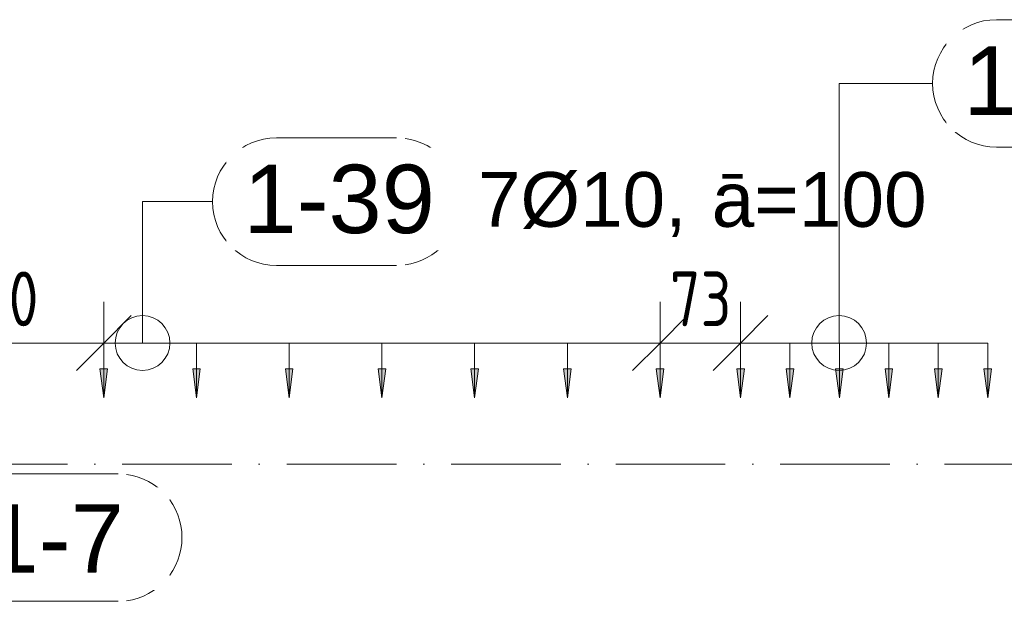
# Model space of a CAD drawing. Header units: millimetres. Extents: x -25607 to 9385, y 1894 to 10168.
# Tile 174 of 181: x 6701 to 7599, y 8970 to 9501. Entities that reach past the tile are written whole.
import ezdxf

# ---------------------------------------------------------------- set-up
doc = ezdxf.new("R2010")
doc.units = ezdxf.units.MM
doc.linetypes.add('Čerchovaná', pattern=[150, 100, -25, 0, -25])
for name, color, linetype, lineweight in [('A-ANNO-DIMS', 211, 'Continuous', 5), ('A-ANNO-DIMS-25', 211, 'Continuous', 5), ('A-FLOR-LEVL', 51, 'Continuous', 5), ('S-RBAR-IDEN', 171, 'Continuous', 5)]:
    doc.layers.add(name, color=color, linetype=linetype, lineweight=lineweight)
doc.styles.add('Arial', font='arial.ttf', dxfattribs={"height": 50})
doc.styles.add('Arial_1', font='arial.ttf', dxfattribs={"height": 62.5})
doc.styles.add('ISOCPEUR_2', font='isocpeur.ttf', dxfattribs={"width": 0.8, "height": 50})
doc.dimstyles.new('Vnitřní', dxfattribs={"dimscale": 304.8, "dimtxt": 49.799059, "dimasz": 0.164042, "dimexe": 0.123031, "dimexo": 0.0625, "dimgap": 0, "dimtad": 1, "dimdec": 0, "dimzin": 0, "dimdsep": 46, "dimtxsty": 'ISOCPEUR_2', "dimblk1": 'OBLIQUE', "dimblk2": 'OBLIQUE', "dimsah": 1, "dimcen": 0.09, "dimdle": 0.123031, "dimazin": 0, "dimtfac": 1, "dimtdec": 4, "dimtix": 1, "dimtmove": 0, "dimatfit": 3, "dimfxl": 0.123031, "dimfxlon": 1, "dimtvp": 1, "dimtolj": 1, "dimtzin": 0, "dimarcsym": 2})
doc.dimstyles.new('Výztuž_kusy__řezy__1', dxfattribs={"dimscale": 304.8, "dimtxt": 0.18, "dimasz": 0, "dimexe": 0, "dimexo": 0.0625, "dimgap": 0.082021, "dimtad": 1, "dimdec": 0, "dimzin": 0, "dimdsep": 46, "dimtxsty": 'Arial_1', "dimblk1": 'NONE', "dimblk2": 'NONE', "dimsah": 1, "dimcen": 0.09, "dimazin": 0, "dimtfac": 1, "dimtdec": 4, "dimtix": 1, "dimtmove": 0, "dimatfit": 3, "dimfxl": 0.164042, "dimfxlon": 1, "dimtvp": 1, "dimtfill": 1, "dimtolj": 1, "dimtzin": 0, "dimarcsym": 2})

# ---------------------------------------------------------------- blocks, each defined once
blk = doc.blocks.new('DIMBLOCK431-V5')
at = {"layer": 'A-ANNO-DIMS-25'}
for points in [[(6777.58, 9155.58), (6781.04, 9181.87), (6774.12, 9181.87)], [(6862.2, 9155.58), (6865.66, 9181.87), (6858.74, 9181.87)]]:
    blk.add_hatch(color=256, dxfattribs=at).paths.add_polyline_path(points)
for p, q in [((6777.58, 9205.58), (6862.2, 9205.58)), ((6777.58, 9205.58), (6777.58, 9205.58)), ((6777.58, 9205.58), (6777.58, 9155.58)), ((6862.2, 9205.58), (6862.2, 9205.58)), ((6862.2, 9205.58), (6862.2, 9155.58)), ((6781.04, 9181.87), (6774.12, 9181.87)), ((6774.12, 9181.87), (6777.58, 9155.58)), ((6777.58, 9155.58), (6781.04, 9181.87)), ((6865.66, 9181.87), (6858.74, 9181.87)), ((6858.74, 9181.87), (6862.2, 9155.58)), ((6862.2, 9155.58), (6865.66, 9181.87))]:
    blk.add_line(p, q, dxfattribs=at)
blk = doc.blocks.new('_None')
blk = doc.blocks.new('DIMBLOCK432-V5')
at = {"layer": 'A-ANNO-DIMS-25'}
for points in [[(6862.2, 9155.58), (6865.66, 9181.87), (6858.74, 9181.87)], [(6946.81, 9155.58), (6950.27, 9181.87), (6943.35, 9181.87)]]:
    blk.add_hatch(color=256, dxfattribs=at).paths.add_polyline_path(points)
for p, q in [((6862.2, 9205.58), (6946.81, 9205.58)), ((6862.2, 9205.58), (6862.2, 9205.58)), ((6862.2, 9205.58), (6862.2, 9155.58)), ((6946.81, 9205.58), (6946.81, 9205.58)), ((6946.81, 9205.58), (6946.81, 9155.58)), ((6865.66, 9181.87), (6858.74, 9181.87)), ((6858.74, 9181.87), (6862.2, 9155.58)), ((6862.2, 9155.58), (6865.66, 9181.87)), ((6950.27, 9181.87), (6943.35, 9181.87)), ((6943.35, 9181.87), (6946.81, 9155.58)), ((6946.81, 9155.58), (6950.27, 9181.87))]:
    blk.add_line(p, q, dxfattribs=at)
blk = doc.blocks.new('DIMBLOCK433-V5')
at = {"layer": 'A-ANNO-DIMS-25'}
for points in [[(6946.81, 9155.58), (6950.27, 9181.87), (6943.35, 9181.87)], [(7031.43, 9155.58), (7034.89, 9181.87), (7027.97, 9181.87)]]:
    blk.add_hatch(color=256, dxfattribs=at).paths.add_polyline_path(points)
for p, q in [((6946.81, 9205.58), (7031.43, 9205.58)), ((6946.81, 9205.58), (6946.81, 9205.58)), ((6946.81, 9205.58), (6946.81, 9155.58)), ((7031.43, 9205.58), (7031.43, 9205.58)), ((7031.43, 9205.58), (7031.43, 9155.58)), ((6950.27, 9181.87), (6943.35, 9181.87)), ((6943.35, 9181.87), (6946.81, 9155.58)), ((6946.81, 9155.58), (6950.27, 9181.87)), ((7034.89, 9181.87), (7027.97, 9181.87)), ((7027.97, 9181.87), (7031.43, 9155.58)), ((7031.43, 9155.58), (7034.89, 9181.87))]:
    blk.add_line(p, q, dxfattribs=at)
blk = doc.blocks.new('DIMBLOCK434-V5')
at = {"layer": 'A-ANNO-DIMS-25'}
for points in [[(7031.43, 9155.58), (7034.89, 9181.87), (7027.97, 9181.87)], [(7116.04, 9155.58), (7119.5, 9181.87), (7112.58, 9181.87)]]:
    blk.add_hatch(color=256, dxfattribs=at).paths.add_polyline_path(points)
for p, q in [((7031.43, 9205.58), (7116.04, 9205.58)), ((7031.43, 9205.58), (7031.43, 9205.58)), ((7031.43, 9205.58), (7031.43, 9155.58)), ((7116.04, 9205.58), (7116.04, 9205.58)), ((7116.04, 9205.58), (7116.04, 9155.58)), ((7034.89, 9181.87), (7027.97, 9181.87)), ((7027.97, 9181.87), (7031.43, 9155.58)), ((7031.43, 9155.58), (7034.89, 9181.87)), ((7119.5, 9181.87), (7112.58, 9181.87)), ((7112.58, 9181.87), (7116.04, 9155.58)), ((7116.04, 9155.58), (7119.5, 9181.87))]:
    blk.add_line(p, q, dxfattribs=at)
blk = doc.blocks.new('DIMBLOCK435-V5')
at = {"layer": 'A-ANNO-DIMS-25'}
for points in [[(7116.04, 9155.58), (7119.5, 9181.87), (7112.58, 9181.87)], [(7200.66, 9155.58), (7204.12, 9181.87), (7197.2, 9181.87)]]:
    blk.add_hatch(color=256, dxfattribs=at).paths.add_polyline_path(points)
for p, q in [((7116.04, 9205.58), (7200.66, 9205.58)), ((7116.04, 9205.58), (7116.04, 9205.58)), ((7116.04, 9205.58), (7116.04, 9155.58)), ((7200.66, 9205.58), (7200.66, 9205.58)), ((7200.66, 9205.58), (7200.66, 9155.58)), ((7119.5, 9181.87), (7112.58, 9181.87)), ((7112.58, 9181.87), (7116.04, 9155.58)), ((7116.04, 9155.58), (7119.5, 9181.87)), ((7204.12, 9181.87), (7197.2, 9181.87)), ((7197.2, 9181.87), (7200.66, 9155.58)), ((7200.66, 9155.58), (7204.12, 9181.87))]:
    blk.add_line(p, q, dxfattribs=at)
blk = doc.blocks.new('DIMBLOCK436-V5')
at = {"layer": 'A-ANNO-DIMS-25'}
for points in [[(7200.66, 9155.58), (7204.12, 9181.87), (7197.2, 9181.87)], [(7285.27, 9155.58), (7288.73, 9181.87), (7281.81, 9181.87)]]:
    blk.add_hatch(color=256, dxfattribs=at).paths.add_polyline_path(points)
for p, q in [((7200.66, 9205.58), (7285.27, 9205.58)), ((7200.66, 9205.58), (7200.66, 9205.58)), ((7200.66, 9205.58), (7200.66, 9155.58)), ((7285.27, 9205.58), (7285.27, 9205.58)), ((7285.27, 9205.58), (7285.27, 9155.58)), ((7204.12, 9181.87), (7197.2, 9181.87)), ((7197.2, 9181.87), (7200.66, 9155.58)), ((7200.66, 9155.58), (7204.12, 9181.87)), ((7288.73, 9181.87), (7281.81, 9181.87)), ((7281.81, 9181.87), (7285.27, 9155.58)), ((7285.27, 9155.58), (7288.73, 9181.87))]:
    blk.add_line(p, q, dxfattribs=at)
blk = doc.blocks.new('DIMBLOCK437-V5')
at = {"layer": 'A-ANNO-DIMS-25'}
for points in [[(6777.58, 9155.58), (6781.04, 9181.87), (6774.12, 9181.87)], [(6862.2, 9155.58), (6865.66, 9181.87), (6858.74, 9181.87)], [(6946.81, 9155.58), (6950.27, 9181.87), (6943.35, 9181.87)], [(7031.43, 9155.58), (7034.89, 9181.87), (7027.97, 9181.87)], [(7116.04, 9155.58), (7119.5, 9181.87), (7112.58, 9181.87)], [(7200.66, 9155.58), (7204.12, 9181.87), (7197.2, 9181.87)], [(7285.27, 9155.58), (7288.73, 9181.87), (7281.81, 9181.87)]]:
    blk.add_hatch(color=256, dxfattribs=at).paths.add_polyline_path(points)
for p, q in [((6777.58, 9205.58), (7285.27, 9205.58)), ((6777.58, 9205.58), (6862.2, 9205.58)), ((6777.58, 9205.58), (6777.58, 9205.58)), ((6777.58, 9205.58), (6777.58, 9155.58)), ((6862.2, 9205.58), (6946.81, 9205.58)), ((6862.2, 9205.58), (6862.2, 9205.58)), ((6862.2, 9205.58), (6862.2, 9155.58)), ((6946.81, 9205.58), (7031.43, 9205.58)), ((6946.81, 9205.58), (6946.81, 9205.58)), ((6946.81, 9205.58), (6946.81, 9155.58)), ((7031.43, 9205.58), (7116.04, 9205.58)), ((7031.43, 9205.58), (7031.43, 9205.58)), ((7031.43, 9205.58), (7031.43, 9155.58)), ((7116.04, 9205.58), (7200.66, 9205.58)), ((7116.04, 9205.58), (7116.04, 9205.58)), ((7116.04, 9205.58), (7116.04, 9155.58)), ((7200.66, 9205.58), (7285.27, 9205.58)), ((7200.66, 9205.58), (7200.66, 9205.58)), ((7200.66, 9205.58), (7200.66, 9155.58)), ((7285.27, 9205.58), (7285.27, 9205.58)), ((7285.27, 9205.58), (7285.27, 9155.58)), ((6781.04, 9181.87), (6774.12, 9181.87)), ((6774.12, 9181.87), (6777.58, 9155.58)), ((6777.58, 9155.58), (6781.04, 9181.87)), ((6865.66, 9181.87), (6858.74, 9181.87)), ((6858.74, 9181.87), (6862.2, 9155.58)), ((6862.2, 9155.58), (6865.66, 9181.87)), ((6950.27, 9181.87), (6943.35, 9181.87)), ((6943.35, 9181.87), (6946.81, 9155.58)), ((6946.81, 9155.58), (6950.27, 9181.87)), ((7034.89, 9181.87), (7027.97, 9181.87)), ((7027.97, 9181.87), (7031.43, 9155.58)), ((7031.43, 9155.58), (7034.89, 9181.87)), ((7119.5, 9181.87), (7112.58, 9181.87)), ((7112.58, 9181.87), (7116.04, 9155.58)), ((7116.04, 9155.58), (7119.5, 9181.87)), ((7204.12, 9181.87), (7197.2, 9181.87)), ((7197.2, 9181.87), (7200.66, 9155.58)), ((7200.66, 9155.58), (7204.12, 9181.87)), ((7288.73, 9181.87), (7281.81, 9181.87)), ((7281.81, 9181.87), (7285.27, 9155.58)), ((7285.27, 9155.58), (7288.73, 9181.87))]:
    blk.add_line(p, q, dxfattribs=at)
blk = doc.blocks.new('Popisek výztuže__BEZ NATOČENÍ_ - _Typ_ množství_PRAVÝ _řezy_-573725-V5')
at = {"layer": 'S-RBAR-IDEN'}
for p, q in [((-15461.32, 9359.75), (-15571.02, 9359.75)), ((-15571.02, 9243.32), (-15461.32, 9243.32))]:
    blk.add_line(p, q, dxfattribs=at)
for centre, start, end in [((-15571.02, 9301.53), 90, 270), ((-15461.32, 9301.53), 277.64339, 82.35661)]:
    blk.add_arc(centre, 58.22, start, end, dxfattribs=at)
blk = doc.blocks.new('DIMBLOCK438-V5')
at = {"layer": 'A-ANNO-DIMS-25'}
for points in [[(7358.75, 9155.58), (7362.21, 9181.87), (7355.29, 9181.87)], [(7403.86, 9155.58), (7407.32, 9181.87), (7400.4, 9181.87)]]:
    blk.add_hatch(color=256, dxfattribs=at).paths.add_polyline_path(points)
for p, q in [((7358.75, 9205.58), (7403.86, 9205.58)), ((7358.75, 9205.58), (7358.75, 9205.58)), ((7358.75, 9205.58), (7358.75, 9155.58)), ((7403.86, 9205.58), (7403.86, 9205.58)), ((7403.86, 9205.58), (7403.86, 9155.58)), ((7362.21, 9181.87), (7355.29, 9181.87)), ((7355.29, 9181.87), (7358.75, 9155.58)), ((7358.75, 9155.58), (7362.21, 9181.87)), ((7407.32, 9181.87), (7400.4, 9181.87)), ((7400.4, 9181.87), (7403.86, 9155.58)), ((7403.86, 9155.58), (7407.32, 9181.87))]:
    blk.add_line(p, q, dxfattribs=at)
blk = doc.blocks.new('DIMBLOCK439-V5')
at = {"layer": 'A-ANNO-DIMS-25'}
for points in [[(7403.86, 9155.58), (7407.32, 9181.87), (7400.4, 9181.87)], [(7448.97, 9155.58), (7452.43, 9181.87), (7445.5, 9181.87)]]:
    blk.add_hatch(color=256, dxfattribs=at).paths.add_polyline_path(points)
for p, q in [((7403.86, 9205.58), (7448.97, 9205.58)), ((7403.86, 9205.58), (7403.86, 9205.58)), ((7403.86, 9205.58), (7403.86, 9155.58)), ((7448.97, 9205.58), (7448.97, 9205.58)), ((7448.97, 9205.58), (7448.97, 9155.58)), ((7407.32, 9181.87), (7400.4, 9181.87)), ((7400.4, 9181.87), (7403.86, 9155.58)), ((7403.86, 9155.58), (7407.32, 9181.87)), ((7452.43, 9181.87), (7445.5, 9181.87)), ((7445.5, 9181.87), (7448.97, 9155.58)), ((7448.97, 9155.58), (7452.43, 9181.87))]:
    blk.add_line(p, q, dxfattribs=at)
blk = doc.blocks.new('DIMBLOCK440-V5')
at = {"layer": 'A-ANNO-DIMS-25'}
for points in [[(7448.97, 9155.58), (7452.43, 9181.87), (7445.5, 9181.87)], [(7494.07, 9155.58), (7497.54, 9181.87), (7490.61, 9181.87)]]:
    blk.add_hatch(color=256, dxfattribs=at).paths.add_polyline_path(points)
for p, q in [((7448.97, 9205.58), (7494.07, 9205.58)), ((7448.97, 9205.58), (7448.97, 9205.58)), ((7448.97, 9205.58), (7448.97, 9155.58)), ((7494.07, 9205.58), (7494.07, 9205.58)), ((7494.07, 9205.58), (7494.07, 9155.58)), ((7452.43, 9181.87), (7445.5, 9181.87)), ((7445.5, 9181.87), (7448.97, 9155.58)), ((7448.97, 9155.58), (7452.43, 9181.87)), ((7497.54, 9181.87), (7490.61, 9181.87)), ((7490.61, 9181.87), (7494.07, 9155.58)), ((7494.07, 9155.58), (7497.54, 9181.87))]:
    blk.add_line(p, q, dxfattribs=at)
blk = doc.blocks.new('DIMBLOCK441-V5')
at = {"layer": 'A-ANNO-DIMS-25'}
for points in [[(7494.07, 9155.58), (7497.54, 9181.87), (7490.61, 9181.87)], [(7539.18, 9155.58), (7542.65, 9181.87), (7535.72, 9181.87)]]:
    blk.add_hatch(color=256, dxfattribs=at).paths.add_polyline_path(points)
for p, q in [((7494.07, 9205.58), (7539.18, 9205.58)), ((7494.07, 9205.58), (7494.07, 9205.58)), ((7494.07, 9205.58), (7494.07, 9155.58)), ((7539.18, 9205.58), (7539.18, 9205.58)), ((7539.18, 9205.58), (7539.18, 9155.58)), ((7497.54, 9181.87), (7490.61, 9181.87)), ((7490.61, 9181.87), (7494.07, 9155.58)), ((7494.07, 9155.58), (7497.54, 9181.87)), ((7542.65, 9181.87), (7535.72, 9181.87)), ((7535.72, 9181.87), (7539.18, 9155.58)), ((7539.18, 9155.58), (7542.65, 9181.87))]:
    blk.add_line(p, q, dxfattribs=at)
blk = doc.blocks.new('DIMBLOCK442-V5')
at = {"layer": 'A-ANNO-DIMS-25'}
for points in [[(7539.18, 9155.58), (7542.65, 9181.87), (7535.72, 9181.87)], [(7584.29, 9155.58), (7587.75, 9181.87), (7580.83, 9181.87)]]:
    blk.add_hatch(color=256, dxfattribs=at).paths.add_polyline_path(points)
for p, q in [((7539.18, 9205.58), (7584.29, 9205.58)), ((7539.18, 9205.58), (7539.18, 9205.58)), ((7539.18, 9205.58), (7539.18, 9155.58)), ((7584.29, 9205.58), (7584.29, 9205.58)), ((7584.29, 9205.58), (7584.29, 9155.58)), ((7542.65, 9181.87), (7535.72, 9181.87)), ((7535.72, 9181.87), (7539.18, 9155.58)), ((7539.18, 9155.58), (7542.65, 9181.87)), ((7587.75, 9181.87), (7580.83, 9181.87)), ((7580.83, 9181.87), (7584.29, 9155.58)), ((7584.29, 9155.58), (7587.75, 9181.87))]:
    blk.add_line(p, q, dxfattribs=at)
blk = doc.blocks.new('DIMBLOCK443-V5')
at = {"layer": 'A-ANNO-DIMS-25'}
for points in [[(7358.75, 9155.58), (7362.21, 9181.87), (7355.29, 9181.87)], [(7403.86, 9155.58), (7407.32, 9181.87), (7400.4, 9181.87)], [(7448.97, 9155.58), (7452.43, 9181.87), (7445.5, 9181.87)], [(7494.07, 9155.58), (7497.54, 9181.87), (7490.61, 9181.87)], [(7539.18, 9155.58), (7542.65, 9181.87), (7535.72, 9181.87)], [(7584.29, 9155.58), (7587.75, 9181.87), (7580.83, 9181.87)]]:
    blk.add_hatch(color=256, dxfattribs=at).paths.add_polyline_path(points)
for p, q in [((7358.75, 9205.58), (7584.29, 9205.58)), ((7358.75, 9205.58), (7403.86, 9205.58)), ((7358.75, 9205.58), (7358.75, 9205.58)), ((7358.75, 9205.58), (7358.75, 9155.58)), ((7403.86, 9205.58), (7448.97, 9205.58)), ((7403.86, 9205.58), (7403.86, 9205.58)), ((7403.86, 9205.58), (7403.86, 9155.58)), ((7448.97, 9205.58), (7494.07, 9205.58)), ((7448.97, 9205.58), (7448.97, 9205.58)), ((7448.97, 9205.58), (7448.97, 9155.58)), ((7494.07, 9205.58), (7539.18, 9205.58)), ((7494.07, 9205.58), (7494.07, 9205.58)), ((7494.07, 9205.58), (7494.07, 9155.58)), ((7539.18, 9205.58), (7584.29, 9205.58)), ((7539.18, 9205.58), (7539.18, 9205.58)), ((7539.18, 9205.58), (7539.18, 9155.58)), ((7584.29, 9205.58), (7584.29, 9205.58)), ((7584.29, 9205.58), (7584.29, 9155.58)), ((7362.21, 9181.87), (7355.29, 9181.87)), ((7355.29, 9181.87), (7358.75, 9155.58)), ((7358.75, 9155.58), (7362.21, 9181.87)), ((7407.32, 9181.87), (7400.4, 9181.87)), ((7400.4, 9181.87), (7403.86, 9155.58)), ((7403.86, 9155.58), (7407.32, 9181.87)), ((7452.43, 9181.87), (7445.5, 9181.87)), ((7445.5, 9181.87), (7448.97, 9155.58)), ((7448.97, 9155.58), (7452.43, 9181.87)), ((7497.54, 9181.87), (7490.61, 9181.87)), ((7490.61, 9181.87), (7494.07, 9155.58)), ((7494.07, 9155.58), (7497.54, 9181.87)), ((7542.65, 9181.87), (7535.72, 9181.87)), ((7535.72, 9181.87), (7539.18, 9155.58)), ((7539.18, 9155.58), (7542.65, 9181.87)), ((7587.75, 9181.87), (7580.83, 9181.87)), ((7580.83, 9181.87), (7584.29, 9155.58)), ((7584.29, 9155.58), (7587.75, 9181.87))]:
    blk.add_line(p, q, dxfattribs=at)
blk = doc.blocks.new('Popisek výztuže - _Typ_ množství_LEVÝ-573731-V5')
at = {"layer": 'S-RBAR-IDEN'}
for p, q in [((-16348.87, 6003.76), (-16458.56, 6003.76)), ((-16458.56, 5887.33), (-16348.87, 5887.33))]:
    blk.add_line(p, q, dxfattribs=at)
for centre, start, end in [((-16458.56, 5945.54), 90, 270), ((-16348.87, 5945.54), 277.64339, 82.35661)]:
    blk.add_arc(centre, 58.22, start, end, dxfattribs=at)
blk = doc.blocks.new('DIMBLOCK693-V5')
at = {"layer": 'A-ANNO-DIMS-25'}
for p, q in [((6577.58, 9205.58), (6577.58, 9243.08)), ((6777.58, 9205.58), (6777.58, 9243.08)), ((6577.58, 9205.58), (6602.58, 9230.58)), ((6777.58, 9205.58), (6802.58, 9230.58)), ((6540.08, 9205.58), (6815.08, 9205.58)), ((6577.58, 9205.58), (6552.58, 9180.58)), ((6577.58, 9205.58), (6577.58, 9168.08)), ((6777.58, 9205.58), (6752.58, 9180.58)), ((6777.58, 9205.58), (6777.58, 9168.08))]:
    blk.add_line(p, q, dxfattribs=at)
at = {"layer": 'A-ANNO-DIMS-25', "color": 0, "insert": (6635.92, 9270.9), "char_height": 50, "width": 99.9812, "attachment_point": 1, "line_spacing_factor": 1.149209, "style": 'ISOCPEUR_2'}
blk.add_mtext('200', dxfattribs=at)
blk = doc.blocks.new('_Oblique')
at = {"color": 0, "linetype": 'ByBlock', "lineweight": -2}
blk.add_line((-0.5, -0.5), (0.5, 0.5), dxfattribs=at)
blk = doc.blocks.new('DIMBLOCK694-V5')
at = {"layer": 'A-ANNO-DIMS-25'}
for p, q in [((7285.27, 9205.58), (7285.27, 9243.08)), ((7358.75, 9205.58), (7358.75, 9243.08)), ((7285.27, 9205.58), (7310.27, 9230.58)), ((7358.75, 9205.58), (7383.75, 9230.58)), ((7247.77, 9205.58), (7396.25, 9205.58)), ((7285.27, 9205.58), (7260.27, 9180.58)), ((7285.27, 9205.58), (7285.27, 9168.08)), ((7358.75, 9205.58), (7333.75, 9180.58)), ((7358.75, 9205.58), (7358.75, 9168.08))]:
    blk.add_line(p, q, dxfattribs=at)
at = {"layer": 'A-ANNO-DIMS-25', "color": 0, "insert": (7294.24, 9270.9), "char_height": 50, "width": 66.6541, "attachment_point": 1, "line_spacing_factor": 1.149209, "style": 'ISOCPEUR_2'}
blk.add_mtext('73', dxfattribs=at)

msp = doc.modelspace()

# ---------------------------------------------------------------- linework, layer by layer
at = {"layer": 'A-FLOR-LEVL', "linetype": 'Čerchovaná'}
msp.add_line((-3262.19, 9095), (9255.9, 9095), dxfattribs=at)
at = {"layer": 'S-RBAR-IDEN'}
for p, q in [((7448.69, 9442.64), (7534.06, 9442.64)), ((6812.96, 9334.69), (6876.94, 9334.69)), ((6812.96, 9205.58), (6812.96, 9334.69))]:
    msp.add_line(p, q, dxfattribs=at)
for centre in [(6812.96, 9205.58), (7448.69, 9205.58)]:
    msp.add_circle(centre, 25, dxfattribs=at)

# ---------------------------------------------------------------- block references
for name, p in [('Popisek výztuže__BEZ NATOČENÍ_ - _Typ_ množství_PRAVÝ _řezy_-573725-V5', (23163.3, 141.11)), ('Popisek výztuže__BEZ NATOČENÍ_ - _Typ_ množství_PRAVÝ _řezy_-573725-V5', (22506.17, 33.15)), ('Popisek výztuže - _Typ_ množství_LEVÝ-573731-V5', (23139.61, 3082.38))]:
    msp.add_blockref(name, p, dxfattribs=at)

# ---------------------------------------------------------------- texts
at = {"layer": 'S-RBAR-IDEN', "char_height": 50, "attachment_point": 1, "style": 'Arial', "bg_fill": 3, "box_fill_scale": 1.25, "bg_fill_color": 256, "bg_fill_true_color": 13158600, "bg_fill_transparency": 0}
for s, insert, width in [('7Ø10, ', (7119.06, 9361.69), 258.5442), ('ā=100', (7332.38, 9361.69), 242.5105)]:
    msp.add_mtext(s, dxfattribs=dict(at, insert=insert, width=width))

# ---------------------------------------------------------------- dimensions: what is measured, and where the dimension line sits
at = {"layer": 'A-ANNO-DIMS'}
for base, p1, p2, override, picture, middle in [((6777.58, 9205.58), (6577.58, 9168.08), (6777.58, 9168.08), {"dimpost": '<>', "dimfxl": 200}, 'DIMBLOCK693-V5', (6677.58, 9230.58)), ((7358.75, 9205.58), (7285.27, 9168.08), (7358.75, 9168.08), {"dimpost": '<>', "dimfxl": 73.475454}, 'DIMBLOCK694-V5', (7322.01, 9230.58))]:
    dim = msp.add_linear_dim(base=base, p1=p1, p2=p2, dimstyle='Vnitřní', override=override, dxfattribs=at)
    dim.commit()
    dim.dimension.update_dxf_attribs({"geometry": picture, "text_midpoint": middle})
for base, p1, p2, text, override, picture, middle in [((7285.27, 9205.58), (6777.58, 9155.58), (7285.27, 9155.58), '85 508', {"dimpost": '<>', "dimblk1": 'None', "dimblk2": 'None', "dimsah": 1, "dimfxl": 507.691117}, 'DIMBLOCK437-V5', (7031.43, 9262.49)), ((7584.29, 9205.58), (7358.75, 9155.58), (7584.29, 9155.58), '45 226', {"dimpost": '<>', "dimblk1": 'None', "dimblk2": 'None', "dimsah": 1, "dimfxl": 225.545226}, 'DIMBLOCK443-V5', (7471.52, 9262.49)), ((6862.2, 9205.58), (6777.58, 9155.58), (6862.2, 9155.58), ' ', {"dimpost": '<>', "dimfxl": 84.615186}, 'DIMBLOCK431-V5', (6819.89, 9205.58)), ((6946.81, 9205.58), (6862.2, 9155.58), (6946.81, 9155.58), ' ', {"dimpost": '<>', "dimfxl": 84.615186}, 'DIMBLOCK432-V5', (6904.5, 9205.58)), ((7031.43, 9205.58), (6946.81, 9155.58), (7031.43, 9155.58), ' ', {"dimpost": '<>', "dimfxl": 84.615186}, 'DIMBLOCK433-V5', (6989.12, 9205.58)), ((7116.04, 9205.58), (7031.43, 9155.58), (7116.04, 9155.58), ' ', {"dimpost": '<>', "dimfxl": 84.615186}, 'DIMBLOCK434-V5', (7073.73, 9205.58)), ((7200.66, 9205.58), (7116.04, 9155.58), (7200.66, 9155.58), ' ', {"dimpost": '<>', "dimfxl": 84.615186}, 'DIMBLOCK435-V5', (7158.35, 9205.58)), ((7285.27, 9205.58), (7200.66, 9155.58), (7285.27, 9155.58), ' ', {"dimpost": '<>', "dimfxl": 84.615186}, 'DIMBLOCK436-V5', (7242.96, 9205.58)), ((7403.86, 9205.58), (7358.75, 9155.58), (7403.86, 9155.58), ' ', {"dimpost": '<>', "dimfxl": 45.109045}, 'DIMBLOCK438-V5', (7381.3, 9205.58)), ((7448.97, 9205.58), (7403.86, 9155.58), (7448.97, 9155.58), ' ', {"dimpost": '<>', "dimfxl": 45.109045}, 'DIMBLOCK439-V5', (7426.41, 9205.58)), ((7494.07, 9205.58), (7448.97, 9155.58), (7494.07, 9155.58), ' ', {"dimpost": '<>', "dimfxl": 45.109045}, 'DIMBLOCK440-V5', (7471.52, 9205.58)), ((7539.18, 9205.58), (7494.07, 9155.58), (7539.18, 9155.58), ' ', {"dimpost": '<>', "dimfxl": 45.109045}, 'DIMBLOCK441-V5', (7516.63, 9205.58)), ((7584.29, 9205.58), (7539.18, 9155.58), (7584.29, 9155.58), ' ', {"dimpost": '<>', "dimfxl": 45.109045}, 'DIMBLOCK442-V5', (7561.74, 9205.58))]:
    dim = msp.add_linear_dim(base=base, p1=p1, p2=p2, text=text, dimstyle='Výztuž_kusy__řezy__1', override=override, dxfattribs=at)
    dim.commit()
    dim.dimension.update_dxf_attribs({"geometry": picture, "text_midpoint": middle})

# ---------------------------------------------------------------- next in the draw order: linework, layer by layer
at = {"layer": 'S-RBAR-IDEN'}
msp.add_line((7448.69, 9205.58), (7448.69, 9442.64), dxfattribs=at)

# ---------------------------------------------------------------- next in the draw order: texts
at = {"layer": 'S-RBAR-IDEN', "char_height": 62.5, "attachment_point": 1, "style": 'Arial_1', "bg_fill": 3, "box_fill_scale": 1.25, "bg_fill_color": 256, "bg_fill_true_color": 13158600, "bg_fill_transparency": 0}
for s, insert, width in [('1-39', (7562.19, 9476.38), 210.443), ('1-39', (6905.07, 9368.43), 210.443), ('1-7', (6669.76, 9058.29), 152.3206)]:
    msp.add_mtext(s, dxfattribs=dict(at, insert=insert, width=width))

doc.saveas('drawing.dxf')
